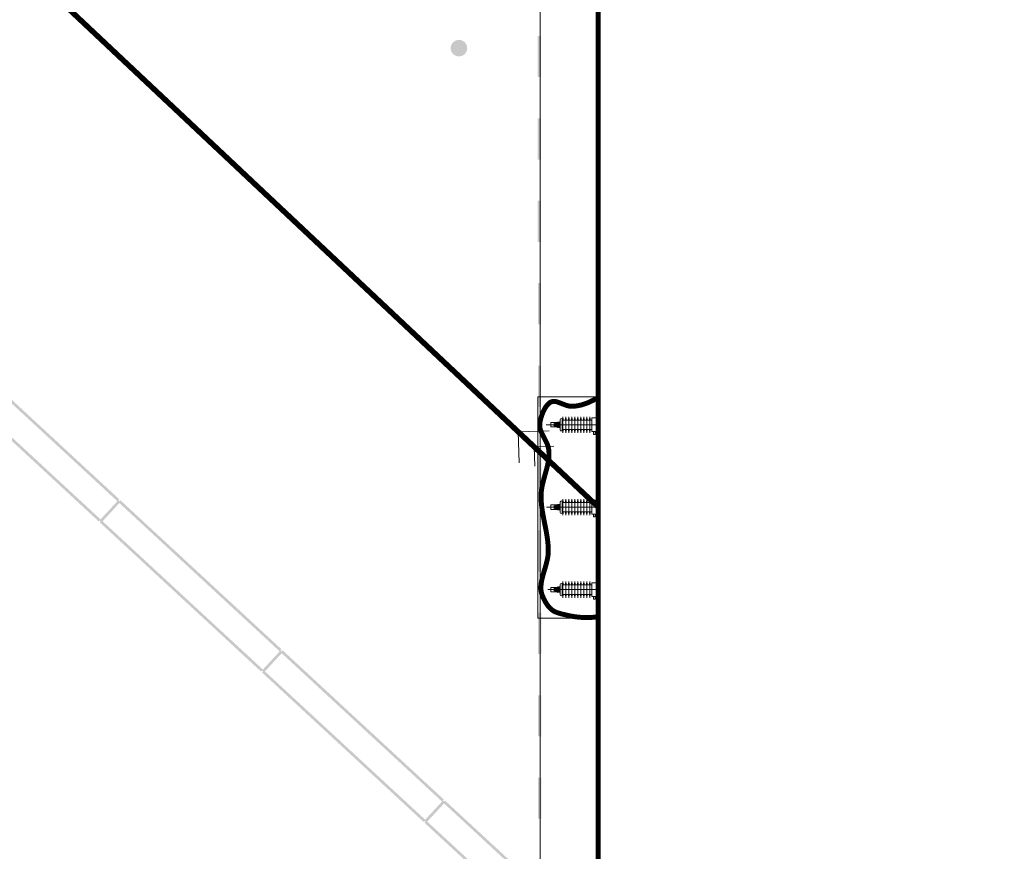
# Model space of a CAD drawing. Header units: millimetres. Extents: x 0 to 420, y 0 to 297.
# Tile 5 of 43: x 36 to 72, y 173 to 204. Entities that reach past the tile are written whole.
import ezdxf

# ---------------------------------------------------------------- set-up
doc = ezdxf.new("R2010")
doc.units = ezdxf.units.MM
for name, pattern in [('K5LT32769', [0]), ('K5LT32772', [0]), ('K5LT_AXLED', [15.063659, 10.563659, -1.5, 1.5, -1.5]), ('K5LT_THIN', [0])]:
    doc.linetypes.add(name, pattern=pattern)
for name, color, linetype, true_color in [('План ПС', 7, 'Continuous', 0x666666), ('Существующее оборудование', 7, 'Continuous', 0x7f7f7f), ('Топосъемка', 7, 'Continuous', 0x7f7f7f)]:
    doc.layers.add(name, color=color, linetype=linetype, true_color=true_color)

# ---------------------------------------------------------------- blocks, each defined once
blk = doc.blocks.new('U62')
at = {"layer": 'Существующее оборудование', "linetype": 'K5LT_THIN', "lineweight": 18}
blk.add_line((57.226, 169.515), (57.226, 229.662), dxfattribs=at)
blk = doc.blocks.new('U102')
at = {"layer": 'Существующее оборудование', "linetype": 'K5LT_THIN', "lineweight": 18}
for p, q in [((57.226, 189.905), (55.019, 189.905)), ((55.019, 189.905), (55.019, 181.842)), ((57.226, 181.842), (57.226, 189.905)), ((55.019, 181.842), (57.226, 181.842))]:
    blk.add_line(p, q, dxfattribs=at)
blk = doc.blocks.new('U103')
at = {"layer": 'Существующее оборудование', "linetype": 'K5LT_THIN', "lineweight": 18}
for p, q in [((57.226, 189.781), (57.206, 189.781)), ((57.206, 189.781), (57.206, 187.964)), ((57.226, 187.964), (57.226, 189.781)), ((57.206, 187.964), (57.226, 187.964))]:
    blk.add_line(p, q, dxfattribs=at)
blk = doc.blocks.new('U104')
at = {"layer": 'Существующее оборудование', "linetype": 'K5LT_THIN', "lineweight": 18}
for p, q in [((57.226, 186.78), (57.206, 186.78)), ((57.206, 186.78), (57.206, 184.971)), ((57.226, 184.971), (57.226, 186.78)), ((57.206, 184.971), (57.226, 184.971))]:
    blk.add_line(p, q, dxfattribs=at)
blk = doc.blocks.new('U105')
at = {"layer": 'Существующее оборудование', "linetype": 'K5LT_THIN', "lineweight": 18}
for p, q in [((57.226, 183.798), (57.206, 183.798)), ((57.206, 183.798), (57.206, 181.954)), ((57.226, 181.954), (57.226, 183.798)), ((57.206, 181.954), (57.226, 181.954))]:
    blk.add_line(p, q, dxfattribs=at)
blk = doc.blocks.new('U111')
at = {"layer": 'План ПС', "linetype": 'K5LT_THIN', "lineweight": 18}
blk.add_line((55.112, 167.053), (55.112, 231.383), dxfattribs=at)
blk = doc.blocks.new('U168')
at = {"layer": 'Топосъемка'}
blk.add_hatch(color=256, dxfattribs=at).paths.add_polyline_path([(52.258, 202.312), (52.286, 202.325), (52.313, 202.34), (52.338, 202.358), (52.362, 202.378), (52.383, 202.401), (52.401, 202.426), (52.417, 202.452), (52.431, 202.48), (52.441, 202.509), (52.448, 202.54), (52.452, 202.57), (52.453, 202.601), (52.45, 202.632), (52.445, 202.663), (52.436, 202.692), (52.424, 202.721), (52.41, 202.748), (52.392, 202.774), (52.373, 202.798), (52.35, 202.819), (52.326, 202.838), (52.3, 202.855), (52.272, 202.869), (52.243, 202.88), (52.213, 202.887), (52.182, 202.892), (52.151, 202.893), (52.121, 202.892), (52.09, 202.887), (52.06, 202.879), (52.048, 202.874), (52.019, 202.862), (51.992, 202.847), (51.967, 202.829), (51.944, 202.809), (51.923, 202.786), (51.904, 202.761), (51.888, 202.735), (51.875, 202.707), (51.865, 202.677), (51.858, 202.647), (51.854, 202.617), (51.853, 202.586), (51.855, 202.555), (51.861, 202.524), (51.87, 202.495), (51.881, 202.466), (51.896, 202.439), (51.913, 202.413), (51.933, 202.389), (51.955, 202.368), (51.98, 202.348), (52.006, 202.332), (52.034, 202.318), (52.063, 202.307), (52.093, 202.3), (52.123, 202.295), (52.154, 202.293), (52.185, 202.295), (52.216, 202.3), (52.246, 202.308)])
blk = doc.blocks.new('U266')
at = {"layer": 'Топосъемка', "linetype": 'K5LT32772', "lineweight": 20}
for p, q in [((55.443, 188.66), (54.313, 188.626)), ((54.313, 188.626), (54.347, 187.495)), ((56.862, 186.227), (54.313, 188.626)), ((54.895, 188.078), (55.602, 188.099)), ((54.917, 187.371), (54.895, 188.078))]:
    blk.add_line(p, q, dxfattribs=at)

msp = doc.modelspace()

# ---------------------------------------------------------------- hatches: boundary and pattern name
at = {"layer": 'Топосъемка'}
for points in [[(55.142795, 203.038718), (55.022779, 203.038684), (55.023143, 201.538684), (55.143139, 201.538711)], [(55.143504, 200.038711), (55.023507, 200.038684), (55.023872, 198.538683), (55.143868, 198.538711)], [(55.144225, 197.038729), (55.02421, 197.038695), (55.024574, 195.538695), (55.14457, 195.538722)], [(55.144935, 194.038722), (55.024938, 194.038695), (55.025302, 192.538695), (55.145298, 192.538722)], [(33.20211, 190.836451), (33.168163, 190.799738), (35.391544, 188.742756), (37.487928, 186.803264), (39.040498, 185.366924), (39.108405, 185.44031), (37.555847, 186.876676), (35.459462, 188.816168), (33.272775, 190.839197), (33.883957, 191.499837), (36.070633, 189.476782), (38.167055, 187.537304), (39.719606, 186.100958), (39.787505, 186.174363), (38.234947, 187.610728), (36.13857, 189.550202), (33.915182, 191.607203), (33.881217, 191.570484), (33.844516, 191.604455), (33.165416, 190.870404)], [(55.145663, 191.038722), (55.025648, 191.038687), (55.026012, 189.538687), (55.146008, 189.538714)], [(55.146373, 188.038714), (55.026376, 188.038687), (55.02674, 186.538688), (55.146736, 186.538714)], [(39.111145, 185.369664), (39.077199, 185.332952), (41.300598, 183.275975), (43.396983, 181.336484), (44.949541, 179.900119), (45.01744, 179.973524), (43.464901, 181.409896), (41.368505, 183.349363), (39.18181, 185.372411), (39.793, 186.033032), (41.979706, 184.010009), (44.076091, 182.070518), (45.628641, 180.63417), (45.696541, 180.707576), (44.144009, 182.14393), (42.047606, 184.083415), (39.824217, 186.140417), (39.790252, 186.103698), (39.753559, 186.137651), (39.074452, 185.403617)], [(55.147101, 185.038714), (55.027085, 185.03868), (55.02745, 183.53868), (55.147438, 183.538726)], [(55.147803, 182.038725), (55.027806, 182.038698), (55.028171, 180.538699), (55.148167, 180.538725)], [(45.020206, 179.902866), (44.986235, 179.866166), (47.209641, 177.809171), (49.306019, 175.869698), (50.858577, 174.433332), (50.926495, 174.506745), (49.373944, 175.943092), (47.27754, 177.882576), (45.090846, 179.905625), (45.702055, 180.566253), (47.888742, 178.543223), (49.985127, 176.603731), (51.537677, 175.167385), (51.605602, 175.240778), (50.053045, 176.677143), (47.956641, 178.616629), (45.73326, 180.673611), (45.699307, 180.636918), (45.662595, 180.670864), (44.983487, 179.936831)], [(55.148513, 179.038718), (55.028516, 179.038692), (55.02888, 177.538692), (55.148876, 177.538718)], [(55.149241, 176.038719), (55.029244, 176.038692), (55.02959, 174.538684), (55.149605, 174.538718)], [(56.562309, 169.15649), (56.689947, 168.999764), (56.767483, 169.062911), (56.63539, 169.225105), (55.28298, 170.476305), (53.186595, 172.415797), (50.999889, 174.43882), (51.611089, 175.099467), (53.797778, 173.076437), (55.894162, 171.136945), (57.269883, 169.864196), (57.293174, 169.842638), (57.313207, 169.818029), (57.465331, 169.631225), (57.542886, 169.69438), (57.390761, 169.881183), (57.366257, 169.911253), (57.337782, 169.937601), (55.96208, 171.210357), (53.865703, 173.14983), (51.642295, 175.206825), (51.608342, 175.170132), (51.57163, 175.204078), (50.892523, 174.470044), (50.929242, 174.43608), (50.89527, 174.399379), (53.118677, 172.342385), (55.215061, 170.402892)]]:
    msp.add_hatch(color=256, dxfattribs=at).paths.add_polyline_path(points)

# ---------------------------------------------------------------- linework, layer by layer
at = {"layer": 'Существующее оборудование', "linetype": 'K5LT_THIN', "lineweight": 18}
for p, q in [((57.205862, 189.304858), (57.175862, 189.304858)), ((57.175862, 189.304858), (57.175862, 188.464858)), ((57.225862, 188.464858), (57.225862, 189.304858)), ((55.501594, 188.963273), (55.501594, 188.803273)), ((55.501594, 188.963273), (55.671594, 188.963273)), ((55.622178, 188.963273), (55.769979, 188.963273)), ((55.671594, 188.963273), (55.671594, 188.803273)), ((55.769979, 188.969281), (55.769979, 188.797265)), ((55.836594, 188.979281), (55.779979, 188.979281)), ((55.803286, 188.979281), (55.803286, 188.787265)), ((55.836594, 189.070797), (55.836594, 188.695749)), ((55.836594, 188.787265), (55.836594, 188.979281)), ((55.913926, 189.070797), (55.913926, 188.695749)), ((55.913926, 189.056761), (55.918596, 189.056761)), ((55.928549, 189.065799), (55.939348, 189.177544)), ((55.939348, 189.177544), (55.939348, 188.589002)), ((55.950146, 189.065799), (55.939348, 189.177544)), ((55.9601, 189.056761), (55.993856, 189.056761)), ((55.993856, 189.056761), (56.027612, 189.056761)), ((56.037566, 189.065799), (56.048364, 189.177544)), ((56.048364, 189.177544), (56.048364, 188.589002)), ((56.059163, 189.065799), (56.048364, 189.177544)), ((56.069116, 189.056761), (56.102873, 189.056761)), ((56.069116, 189.056761), (56.102873, 189.056761)), ((56.102873, 189.056761), (56.136629, 189.056761)), ((56.146583, 189.065799), (56.157381, 189.177544)), ((56.157381, 189.177544), (56.157381, 188.589002)), ((56.16818, 189.065799), (56.157381, 189.177544)), ((56.178133, 189.056761), (56.21189, 189.056761)), ((56.21189, 189.056761), (56.245646, 189.056761)), ((56.2556, 189.065799), (56.266398, 189.177544)), ((56.266398, 189.177544), (56.266398, 188.589002)), ((56.277196, 189.065799), (56.266398, 189.177544)), ((56.28715, 189.056761), (56.320906, 189.056761)), ((56.320906, 189.056761), (56.354663, 189.056761)), ((56.364616, 189.065799), (56.375415, 189.177544)), ((56.375415, 189.177544), (56.375415, 188.589002)), ((56.386213, 189.065799), (56.375415, 189.177544)), ((56.396167, 189.056761), (56.429923, 189.056761)), ((56.429923, 189.056761), (56.463679, 189.056761)), ((56.473633, 189.065799), (56.484431, 189.177544)), ((56.484431, 189.177544), (56.484431, 188.589002)), ((56.49523, 189.065799), (56.484431, 189.177544)), ((56.505183, 189.056761), (56.53894, 189.056761)), ((56.53894, 189.056761), (56.572696, 189.056761)), ((56.58265, 189.065799), (56.593448, 189.177544)), ((56.593448, 189.177544), (56.593448, 188.589002)), ((56.604247, 189.065799), (56.593448, 189.177544)), ((56.6142, 189.056761), (56.647957, 189.056761)), ((56.647957, 189.056761), (56.681713, 189.056761)), ((56.691667, 189.065799), (56.702465, 189.177544)), ((56.702465, 189.177544), (56.702465, 188.589002)), ((56.713263, 189.065799), (56.702465, 189.177544)), ((56.723217, 189.056761), (56.756973, 189.056761)), ((56.756973, 189.056761), (56.79073, 189.056761)), ((56.800683, 189.065799), (56.811482, 189.177544)), ((56.811482, 189.177544), (56.811482, 188.589002)), ((56.82228, 189.065799), (56.811482, 189.177544)), ((56.832234, 189.056761), (56.86599, 189.056761)), ((56.86599, 189.056761), (56.899746, 189.056761)), ((56.9097, 189.065799), (56.920498, 189.177544)), ((56.920498, 189.177544), (56.920498, 188.589002)), ((56.920498, 189.177544), (56.920498, 188.589002)), ((56.931297, 189.065799), (56.920498, 189.177544)), ((56.94125, 189.056761), (56.985909, 189.056761)), ((57.175862, 189.134858), (56.985862, 189.134858)), ((56.985862, 189.134858), (56.985862, 188.634858)), ((57.175862, 188.634858), (57.175862, 189.134858)), ((57.225862, 189.084858), (57.225862, 188.684858)), ((55.501594, 188.803273), (55.671594, 188.803273)), ((55.622178, 188.803273), (55.769979, 188.803273)), ((55.779979, 188.787265), (55.836594, 188.787265)), ((55.913926, 188.709785), (55.918596, 188.709785)), ((55.928549, 188.700747), (55.939348, 188.589002)), ((55.950146, 188.700747), (55.939348, 188.589002)), ((55.9601, 188.709785), (55.993856, 188.709785)), ((55.993856, 188.709785), (56.027612, 188.709785)), ((56.037566, 188.700747), (56.048364, 188.589002)), ((56.059163, 188.700747), (56.048364, 188.589002)), ((56.069116, 188.709785), (56.102873, 188.709785)), ((56.069116, 188.709785), (56.102873, 188.709785)), ((56.102873, 188.709785), (56.136629, 188.709785)), ((56.146583, 188.700747), (56.157381, 188.589002)), ((56.16818, 188.700747), (56.157381, 188.589002)), ((56.178133, 188.709785), (56.21189, 188.709785)), ((56.21189, 188.709785), (56.245646, 188.709785)), ((56.2556, 188.700747), (56.266398, 188.589002)), ((56.277196, 188.700747), (56.266398, 188.589002)), ((56.28715, 188.709785), (56.320906, 188.709785)), ((56.320906, 188.709785), (56.354663, 188.709785)), ((56.364616, 188.700747), (56.375415, 188.589002)), ((56.386213, 188.700747), (56.375415, 188.589002)), ((56.396167, 188.709785), (56.429923, 188.709785)), ((56.429923, 188.709785), (56.463679, 188.709785)), ((56.473633, 188.700747), (56.484431, 188.589002)), ((56.49523, 188.700747), (56.484431, 188.589002)), ((56.505183, 188.709785), (56.53894, 188.709785)), ((56.53894, 188.709785), (56.572696, 188.709785)), ((56.58265, 188.700747), (56.593448, 188.589002)), ((56.604247, 188.700747), (56.593448, 188.589002)), ((56.6142, 188.709785), (56.647957, 188.709785)), ((56.647957, 188.709785), (56.681713, 188.709785)), ((56.691667, 188.700747), (56.702465, 188.589002)), ((56.713263, 188.700747), (56.702465, 188.589002)), ((56.723217, 188.709785), (56.756973, 188.709785)), ((56.756973, 188.709785), (56.79073, 188.709785)), ((56.800683, 188.700747), (56.811482, 188.589002)), ((56.82228, 188.700747), (56.811482, 188.589002)), ((56.832234, 188.709785), (56.86599, 188.709785)), ((56.86599, 188.709785), (56.899746, 188.709785)), ((56.9097, 188.700747), (56.920498, 188.589002)), ((56.931297, 188.700747), (56.920498, 188.589002)), ((56.94125, 188.709785), (56.986117, 188.709785)), ((56.985862, 188.634858), (57.175862, 188.634858)), ((57.115862, 188.634858), (57.045862, 188.634858)), ((57.045862, 188.634858), (57.045862, 188.542858)), ((57.053862, 188.534858), (57.107862, 188.534858)), ((57.115862, 188.542858), (57.115862, 188.634858)), ((57.175862, 188.464858), (57.205862, 188.464858)), ((55.836594, 186.070797), (55.836594, 185.695749)), ((55.913926, 186.070797), (55.913926, 185.695749)), ((55.913926, 186.056761), (55.918596, 186.056761)), ((55.928549, 186.065799), (55.939348, 186.177544)), ((55.939348, 186.177544), (55.939348, 185.589002)), ((55.950146, 186.065799), (55.939348, 186.177544)), ((55.9601, 186.056761), (55.993856, 186.056761)), ((55.993856, 186.056761), (56.027612, 186.056761)), ((56.037566, 186.065799), (56.048364, 186.177544)), ((56.048364, 186.177544), (56.048364, 185.589002)), ((56.059163, 186.065799), (56.048364, 186.177544)), ((56.069116, 186.056761), (56.102873, 186.056761)), ((56.069116, 186.056761), (56.102873, 186.056761)), ((56.102873, 186.056761), (56.136629, 186.056761)), ((56.146583, 186.065799), (56.157381, 186.177544)), ((56.157381, 186.177544), (56.157381, 185.589002)), ((56.16818, 186.065799), (56.157381, 186.177544)), ((56.178133, 186.056761), (56.21189, 186.056761)), ((56.21189, 186.056761), (56.245646, 186.056761)), ((56.2556, 186.065799), (56.266398, 186.177544)), ((56.266398, 186.177544), (56.266398, 185.589002)), ((56.277196, 186.065799), (56.266398, 186.177544)), ((56.28715, 186.056761), (56.320906, 186.056761)), ((56.320906, 186.056761), (56.354663, 186.056761)), ((56.364616, 186.065799), (56.375415, 186.177544)), ((56.375415, 186.177544), (56.375415, 185.589002)), ((56.386213, 186.065799), (56.375415, 186.177544)), ((56.396167, 186.056761), (56.429923, 186.056761)), ((56.429923, 186.056761), (56.463679, 186.056761)), ((56.473633, 186.065799), (56.484431, 186.177544)), ((56.484431, 186.177544), (56.484431, 185.589002)), ((56.49523, 186.065799), (56.484431, 186.177544)), ((56.505183, 186.056761), (56.53894, 186.056761)), ((56.53894, 186.056761), (56.572696, 186.056761)), ((56.58265, 186.065799), (56.593448, 186.177544)), ((56.593448, 186.177544), (56.593448, 185.589002)), ((56.604247, 186.065799), (56.593448, 186.177544)), ((56.6142, 186.056761), (56.647957, 186.056761)), ((56.647957, 186.056761), (56.681713, 186.056761)), ((56.691667, 186.065799), (56.702465, 186.177544)), ((56.702465, 186.177544), (56.702465, 185.589002)), ((56.713263, 186.065799), (56.702465, 186.177544)), ((56.723217, 186.056761), (56.756973, 186.056761)), ((56.756973, 186.056761), (56.79073, 186.056761)), ((56.800683, 186.065799), (56.811482, 186.177544)), ((56.811482, 186.177544), (56.811482, 185.589002)), ((56.82228, 186.065799), (56.811482, 186.177544)), ((56.832234, 186.056761), (56.86599, 186.056761)), ((56.86599, 186.056761), (56.899746, 186.056761)), ((56.9097, 186.065799), (56.920498, 186.177544)), ((56.920498, 186.177544), (56.920498, 185.589002)), ((56.920498, 186.177544), (56.920498, 185.589002)), ((56.931297, 186.065799), (56.920498, 186.177544)), ((56.94125, 186.056761), (56.985909, 186.056761)), ((57.175862, 186.134858), (56.985862, 186.134858)), ((56.985862, 186.134858), (56.985862, 185.634858)), ((57.205862, 186.304858), (57.175862, 186.304858)), ((57.175862, 186.304858), (57.175862, 185.464858)), ((57.175862, 185.634858), (57.175862, 186.134858)), ((57.225862, 185.464858), (57.225862, 186.304858)), ((57.225862, 186.084858), (57.225862, 185.684858)), ((55.501594, 185.963273), (55.501594, 185.803273)), ((55.501594, 185.963273), (55.671594, 185.963273)), ((55.501594, 185.803273), (55.671594, 185.803273)), ((55.622178, 185.963273), (55.769979, 185.963273)), ((55.622178, 185.803273), (55.769979, 185.803273)), ((55.671594, 185.963273), (55.671594, 185.803273)), ((55.769979, 185.969281), (55.769979, 185.797265)), ((55.836594, 185.979281), (55.779979, 185.979281)), ((55.779979, 185.787265), (55.836594, 185.787265)), ((55.803286, 185.979281), (55.803286, 185.787265)), ((55.836594, 185.787265), (55.836594, 185.979281)), ((55.913926, 185.709785), (55.918596, 185.709785)), ((55.928549, 185.700747), (55.939348, 185.589002)), ((55.950146, 185.700747), (55.939348, 185.589002)), ((55.9601, 185.709785), (55.993856, 185.709785)), ((55.993856, 185.709785), (56.027612, 185.709785)), ((56.037566, 185.700747), (56.048364, 185.589002)), ((56.059163, 185.700747), (56.048364, 185.589002)), ((56.069116, 185.709785), (56.102873, 185.709785)), ((56.069116, 185.709785), (56.102873, 185.709785)), ((56.102873, 185.709785), (56.136629, 185.709785)), ((56.146583, 185.700747), (56.157381, 185.589002)), ((56.16818, 185.700747), (56.157381, 185.589002)), ((56.178133, 185.709785), (56.21189, 185.709785)), ((56.21189, 185.709785), (56.245646, 185.709785)), ((56.2556, 185.700747), (56.266398, 185.589002)), ((56.277196, 185.700747), (56.266398, 185.589002)), ((56.28715, 185.709785), (56.320906, 185.709785)), ((56.320906, 185.709785), (56.354663, 185.709785)), ((56.364616, 185.700747), (56.375415, 185.589002)), ((56.386213, 185.700747), (56.375415, 185.589002)), ((56.396167, 185.709785), (56.429923, 185.709785)), ((56.429923, 185.709785), (56.463679, 185.709785)), ((56.473633, 185.700747), (56.484431, 185.589002)), ((56.49523, 185.700747), (56.484431, 185.589002)), ((56.505183, 185.709785), (56.53894, 185.709785)), ((56.53894, 185.709785), (56.572696, 185.709785)), ((56.58265, 185.700747), (56.593448, 185.589002)), ((56.604247, 185.700747), (56.593448, 185.589002)), ((56.6142, 185.709785), (56.647957, 185.709785)), ((56.647957, 185.709785), (56.681713, 185.709785)), ((56.691667, 185.700747), (56.702465, 185.589002)), ((56.713263, 185.700747), (56.702465, 185.589002)), ((56.723217, 185.709785), (56.756973, 185.709785)), ((56.756973, 185.709785), (56.79073, 185.709785)), ((56.800683, 185.700747), (56.811482, 185.589002)), ((56.82228, 185.700747), (56.811482, 185.589002)), ((56.832234, 185.709785), (56.86599, 185.709785)), ((56.86599, 185.709785), (56.899746, 185.709785)), ((56.9097, 185.700747), (56.920498, 185.589002)), ((56.931297, 185.700747), (56.920498, 185.589002)), ((56.94125, 185.709785), (56.986117, 185.709785)), ((56.985862, 185.634858), (57.175862, 185.634858)), ((57.115862, 185.634858), (57.045862, 185.634858)), ((57.045862, 185.634858), (57.045862, 185.542858)), ((57.053862, 185.534858), (57.107862, 185.534858)), ((57.115862, 185.542858), (57.115862, 185.634858)), ((57.175862, 185.464858), (57.205862, 185.464858)), ((55.928549, 183.065799), (55.939348, 183.177544)), ((55.939348, 183.177544), (55.939348, 182.589002)), ((55.950146, 183.065799), (55.939348, 183.177544)), ((56.037566, 183.065799), (56.048364, 183.177544)), ((56.048364, 183.177544), (56.048364, 182.589002)), ((56.059163, 183.065799), (56.048364, 183.177544)), ((56.146583, 183.065799), (56.157381, 183.177544)), ((56.157381, 183.177544), (56.157381, 182.589002)), ((56.16818, 183.065799), (56.157381, 183.177544)), ((56.2556, 183.065799), (56.266398, 183.177544)), ((56.266398, 183.177544), (56.266398, 182.589002)), ((56.277196, 183.065799), (56.266398, 183.177544)), ((56.364616, 183.065799), (56.375415, 183.177544)), ((56.375415, 183.177544), (56.375415, 182.589002)), ((56.386213, 183.065799), (56.375415, 183.177544)), ((56.473633, 183.065799), (56.484431, 183.177544)), ((56.484431, 183.177544), (56.484431, 182.589002)), ((56.49523, 183.065799), (56.484431, 183.177544)), ((56.58265, 183.065799), (56.593448, 183.177544)), ((56.593448, 183.177544), (56.593448, 182.589002)), ((56.604247, 183.065799), (56.593448, 183.177544)), ((56.691667, 183.065799), (56.702465, 183.177544)), ((56.702465, 183.177544), (56.702465, 182.589002)), ((56.713263, 183.065799), (56.702465, 183.177544)), ((56.800683, 183.065799), (56.811482, 183.177544)), ((56.811482, 183.177544), (56.811482, 182.589002)), ((56.82228, 183.065799), (56.811482, 183.177544)), ((56.9097, 183.065799), (56.920498, 183.177544)), ((56.920498, 183.177544), (56.920498, 182.589002)), ((56.920498, 183.177544), (56.920498, 182.589002)), ((56.931297, 183.065799), (56.920498, 183.177544)), ((57.205862, 183.304858), (57.175862, 183.304858)), ((57.175862, 183.304858), (57.175862, 182.464858)), ((57.225862, 182.464858), (57.225862, 183.304858)), ((55.501594, 182.963273), (55.501594, 182.803273)), ((55.501594, 182.963273), (55.671594, 182.963273)), ((55.501594, 182.803273), (55.671594, 182.803273)), ((55.622178, 182.963273), (55.769979, 182.963273)), ((55.622178, 182.803273), (55.769979, 182.803273)), ((55.671594, 182.963273), (55.671594, 182.803273)), ((55.769979, 182.969281), (55.769979, 182.797265)), ((55.836594, 182.979281), (55.779979, 182.979281)), ((55.779979, 182.787265), (55.836594, 182.787265)), ((55.803286, 182.979281), (55.803286, 182.787265)), ((55.836594, 183.070797), (55.836594, 182.695749)), ((55.836594, 182.787265), (55.836594, 182.979281)), ((55.913926, 183.070797), (55.913926, 182.695749)), ((55.913926, 183.056761), (55.918596, 183.056761)), ((55.9601, 183.056761), (55.993856, 183.056761)), ((55.993856, 183.056761), (56.027612, 183.056761)), ((56.069116, 183.056761), (56.102873, 183.056761)), ((56.069116, 183.056761), (56.102873, 183.056761)), ((56.102873, 183.056761), (56.136629, 183.056761)), ((56.178133, 183.056761), (56.21189, 183.056761)), ((56.21189, 183.056761), (56.245646, 183.056761)), ((56.28715, 183.056761), (56.320906, 183.056761)), ((56.320906, 183.056761), (56.354663, 183.056761)), ((56.396167, 183.056761), (56.429923, 183.056761)), ((56.429923, 183.056761), (56.463679, 183.056761)), ((56.505183, 183.056761), (56.53894, 183.056761)), ((56.53894, 183.056761), (56.572696, 183.056761)), ((56.6142, 183.056761), (56.647957, 183.056761)), ((56.647957, 183.056761), (56.681713, 183.056761)), ((56.723217, 183.056761), (56.756973, 183.056761)), ((56.756973, 183.056761), (56.79073, 183.056761)), ((56.832234, 183.056761), (56.86599, 183.056761)), ((56.86599, 183.056761), (56.899746, 183.056761)), ((56.94125, 183.056761), (56.985909, 183.056761)), ((57.175862, 183.134858), (56.985862, 183.134858)), ((56.985862, 183.134858), (56.985862, 182.634858)), ((57.175862, 182.634858), (57.175862, 183.134858)), ((57.225862, 183.084858), (57.225862, 182.684858)), ((55.913926, 182.709785), (55.918596, 182.709785)), ((55.928549, 182.700747), (55.939348, 182.589002)), ((55.950146, 182.700747), (55.939348, 182.589002)), ((55.9601, 182.709785), (55.993856, 182.709785)), ((55.993856, 182.709785), (56.027612, 182.709785)), ((56.037566, 182.700747), (56.048364, 182.589002)), ((56.059163, 182.700747), (56.048364, 182.589002)), ((56.069116, 182.709785), (56.102873, 182.709785)), ((56.069116, 182.709785), (56.102873, 182.709785)), ((56.102873, 182.709785), (56.136629, 182.709785)), ((56.146583, 182.700747), (56.157381, 182.589002)), ((56.16818, 182.700747), (56.157381, 182.589002)), ((56.178133, 182.709785), (56.21189, 182.709785)), ((56.21189, 182.709785), (56.245646, 182.709785)), ((56.2556, 182.700747), (56.266398, 182.589002)), ((56.277196, 182.700747), (56.266398, 182.589002)), ((56.28715, 182.709785), (56.320906, 182.709785)), ((56.320906, 182.709785), (56.354663, 182.709785)), ((56.364616, 182.700747), (56.375415, 182.589002)), ((56.386213, 182.700747), (56.375415, 182.589002)), ((56.396167, 182.709785), (56.429923, 182.709785)), ((56.429923, 182.709785), (56.463679, 182.709785)), ((56.473633, 182.700747), (56.484431, 182.589002)), ((56.49523, 182.700747), (56.484431, 182.589002)), ((56.505183, 182.709785), (56.53894, 182.709785)), ((56.53894, 182.709785), (56.572696, 182.709785)), ((56.58265, 182.700747), (56.593448, 182.589002)), ((56.604247, 182.700747), (56.593448, 182.589002)), ((56.6142, 182.709785), (56.647957, 182.709785)), ((56.647957, 182.709785), (56.681713, 182.709785)), ((56.691667, 182.700747), (56.702465, 182.589002)), ((56.713263, 182.700747), (56.702465, 182.589002)), ((56.723217, 182.709785), (56.756973, 182.709785)), ((56.756973, 182.709785), (56.79073, 182.709785)), ((56.800683, 182.700747), (56.811482, 182.589002)), ((56.82228, 182.700747), (56.811482, 182.589002)), ((56.832234, 182.709785), (56.86599, 182.709785)), ((56.86599, 182.709785), (56.899746, 182.709785)), ((56.9097, 182.700747), (56.920498, 182.589002)), ((56.931297, 182.700747), (56.920498, 182.589002)), ((56.94125, 182.709785), (56.986117, 182.709785)), ((56.985862, 182.634858), (57.175862, 182.634858)), ((57.115862, 182.634858), (57.045862, 182.634858)), ((57.045862, 182.634858), (57.045862, 182.542858)), ((57.053862, 182.534858), (57.107862, 182.534858)), ((57.115862, 182.542858), (57.115862, 182.634858)), ((57.175862, 182.464858), (57.205862, 182.464858))]:
    msp.add_line(p, q, dxfattribs=at)
at = {"layer": 'Существующее оборудование', "linetype": 'K5LT_AXLED', "lineweight": 18}
for p, q in [((57.23123, 188.881142), (55.329506, 188.883485)), ((57.225862, 185.884858), (55.334983, 185.884858)), ((57.226629, 182.88195), (55.383175, 182.884293))]:
    msp.add_line(p, q, dxfattribs=at)
at = {"layer": 'Существующее оборудование', "linetype": 'K5LT_THIN', "const_width": 0.18}
for points in [[(57.225862, 181.89419), (57.124168, 181.882399), (57.023207, 181.873762), (56.922976, 181.868276), (56.823472, 181.865939), (56.724693, 181.866746), (56.626635, 181.870695), (56.529295, 181.877783), (56.432671, 181.888007), (56.33676, 181.901364), (56.241558, 181.917851), (56.147063, 181.937466), (56.107173, 181.946734), (56.054887, 181.958931), (55.977608, 181.976524), (55.863974, 182.004153), (55.781919, 182.027694), (55.719243, 182.049191), (55.666544, 182.070676), (55.620743, 182.092797), (55.58035, 182.115858), (55.544501, 182.140032), (55.534634, 182.14745), (55.501906, 182.174578), (55.46912, 182.205701), (55.436222, 182.241084), (55.403148, 182.281061), (55.369828, 182.326047), (55.336205, 182.376526), (55.302314, 182.432924), (55.268517, 182.495106), (55.235982, 182.561051), (55.206739, 182.6259), (55.188292, 182.669775), (55.172763, 182.712021), (55.159933, 182.755986), (55.149839, 182.801809), (55.142528, 182.849658), (55.138056, 182.899738), (55.136493, 182.952307), (55.137931, 183.007693), (55.142491, 183.066332), (55.150338, 183.128819), (55.161709, 183.196009), (55.176972, 183.269215), (55.196748, 183.350657), (55.222259, 183.444707), (55.256712, 183.562835), (55.305637, 183.728014), (55.343184, 183.864656), (55.366388, 183.961898), (55.382684, 184.044025), (55.394009, 184.117395), (55.401183, 184.184671), (55.404653, 184.247299), (55.404832, 184.254367), (55.405315, 184.334507), (55.402828, 184.423963), (55.397098, 184.517965), (55.387923, 184.617567), (55.375008, 184.724334), (55.357873, 184.840789), (55.335646, 184.971529), (55.306362, 185.126899), (55.26614, 185.328605), (55.21554, 185.589842), (55.188406, 185.749196), (55.169966, 185.877988), (55.157048, 185.991774), (55.148556, 186.095887), (55.143938, 186.192995), (55.142863, 186.284685), (55.144199, 186.34911), (55.148134, 186.416846), (55.155386, 186.488193), (55.166174, 186.563974), (55.18083, 186.64542), (55.199893, 186.734534), (55.224358, 186.835024), (55.25653, 186.955479), (55.300168, 187.111146), (55.3503, 187.295442), (55.379158, 187.414511), (55.399113, 187.510835), (55.413409, 187.595765), (55.423183, 187.67326), (55.429014, 187.745319), (55.431248, 187.813134), (55.430111, 187.877486), (55.425765, 187.938929), (55.418329, 187.997868), (55.414651, 188.020019), (55.40812, 188.051757), (55.397112, 188.093171), (55.381659, 188.139978), (55.361829, 188.190699), (55.336748, 188.247053), (55.304571, 188.312667), (55.259677, 188.398656), (55.195177, 188.522758), (55.160854, 188.595496), (55.137241, 188.652768), (55.11989, 188.702878), (55.107393, 188.748446), (55.099059, 188.790745), (55.094483, 188.830522), (55.093404, 188.868263), (55.094068, 188.885725), (55.097215, 188.924154), (55.102911, 188.969249), (55.111318, 189.018766), (55.122813, 189.072936), (55.137825, 189.131837), (55.156742, 189.195064), (55.179626, 189.261116), (55.205811, 189.326989), (55.233997, 189.38923), (55.262988, 189.445754), (55.29211, 189.496071), (55.321073, 189.540455), (55.349768, 189.57937), (55.378162, 189.613262), (55.406247, 189.642509), (55.434026, 189.667415), (55.461505, 189.688231), (55.488688, 189.705158), (55.515581, 189.718363), (55.535648, 189.725935), (55.556658, 189.731483), (55.581787, 189.735045), (55.609129, 189.735839), (55.638964, 189.733768), (55.671682, 189.728693), (55.707854, 189.72041), (55.748388, 189.708596), (55.794889, 189.692674), (55.850789, 189.671407), (55.926792, 189.64098), (56.025511, 189.603141), (56.08809, 189.582659), (56.13725, 189.569808), (56.179741, 189.561814), (56.217755, 189.557762), (56.237908, 189.55703), (56.287945, 189.557482), (56.349396, 189.560765), (56.413684, 189.56733), (56.479106, 189.57719), (56.545771, 189.590422), (56.613799, 189.607113), (56.683335, 189.627364), (56.754547, 189.651296), (56.827638, 189.679052), (56.902849, 189.710805), (56.980482, 189.746769), (57.060911, 189.787212), (57.144621, 189.832479), (57.232252, 189.883029), (57.236833, 189.885754)], [(55.671594, 188.963273), (55.681502, 188.941026), (55.688209, 188.918779), (55.691717, 188.896531), (55.692285, 188.883193), (55.690673, 188.860946), (55.685862, 188.838699), (55.677849, 188.816451), (55.671594, 188.803273)], [(55.671594, 185.963273), (55.681502, 185.941026), (55.688209, 185.918779), (55.691717, 185.896531), (55.692285, 185.883193), (55.690673, 185.860946), (55.685862, 185.838699), (55.677849, 185.816451), (55.671594, 185.803273)], [(55.671594, 182.963273), (55.681502, 182.941026), (55.688209, 182.918779), (55.691717, 182.896531), (55.692285, 182.883193), (55.690673, 182.860946), (55.685862, 182.838699), (55.677849, 182.816451), (55.671594, 182.803273)]]:
    msp.add_lwpolyline(points, dxfattribs=at)
at = {"layer": 'Существующее оборудование', "linetype": 'K5LT_THIN', "lineweight": 18}
for centre, radius, start, end in [((55.779979, 188.969281), 0.01, 90, 180), ((55.87526, 189.070797), 0.038666, 0, 180), ((55.918596, 189.066761), 0.01, 270, 354.4804247), ((55.9601, 189.066761), 0.01, 185.5195753, 270), ((56.027612, 189.066761), 0.01, 270, 354.4804247), ((56.069116, 189.066761), 0.01, 185.5195753, 270), ((56.136629, 189.066761), 0.01, 270, 354.4804247), ((56.178133, 189.066761), 0.01, 185.5195753, 270), ((56.245646, 189.066761), 0.01, 270, 354.4804247), ((56.28715, 189.066761), 0.01, 185.5195753, 270), ((56.354663, 189.066761), 0.01, 270, 354.4804247), ((56.396167, 189.066761), 0.01, 185.5195753, 270), ((56.463679, 189.066761), 0.01, 270, 354.4804247), ((56.505183, 189.066761), 0.01, 185.5195753, 270), ((56.572696, 189.066761), 0.01, 270, 354.4804247), ((56.6142, 189.066761), 0.01, 185.5195753, 270), ((56.681713, 189.066761), 0.01, 270, 354.4804247), ((56.723217, 189.066761), 0.01, 185.5195753, 270), ((56.79073, 189.066761), 0.01, 270, 354.4804247), ((56.832234, 189.066761), 0.01, 185.5195753, 270), ((56.899746, 189.066761), 0.01, 270, 354.4804247), ((56.94125, 189.066761), 0.01, 185.5195753, 270), ((55.779979, 188.797265), 0.01, 180, 270), ((55.87526, 188.695749), 0.038666, 180, 0), ((55.918596, 188.699785), 0.01, 5.5195753, 90), ((55.9601, 188.699785), 0.01, 90, 174.4804247), ((56.027612, 188.699785), 0.01, 5.5195753, 90), ((56.069116, 188.699785), 0.01, 90, 174.4804247), ((56.136629, 188.699785), 0.01, 5.5195753, 90), ((56.178133, 188.699785), 0.01, 90, 174.4804247), ((56.245646, 188.699785), 0.01, 5.5195753, 90), ((56.28715, 188.699785), 0.01, 90, 174.4804247), ((56.354663, 188.699785), 0.01, 5.5195753, 90), ((56.396167, 188.699785), 0.01, 90, 174.4804247), ((56.463679, 188.699785), 0.01, 5.5195753, 90), ((56.505183, 188.699785), 0.01, 90, 174.4804247), ((56.572696, 188.699785), 0.01, 5.5195753, 90), ((56.6142, 188.699785), 0.01, 90, 174.4804247), ((56.681713, 188.699785), 0.01, 5.5195753, 90), ((56.723217, 188.699785), 0.01, 90, 174.4804247), ((56.79073, 188.699785), 0.01, 5.5195753, 90), ((56.832234, 188.699785), 0.01, 90, 174.4804247), ((56.899746, 188.699785), 0.01, 5.5195753, 90), ((56.94125, 188.699785), 0.01, 90, 174.4804247), ((57.053862, 188.542858), 0.008, 180, 270), ((57.107862, 188.542858), 0.008, 270, 0), ((55.87526, 186.070797), 0.038666, 0, 180), ((55.918596, 186.066761), 0.01, 270, 354.4804247), ((55.9601, 186.066761), 0.01, 185.5195753, 270), ((56.027612, 186.066761), 0.01, 270, 354.4804247), ((56.069116, 186.066761), 0.01, 185.5195753, 270), ((56.136629, 186.066761), 0.01, 270, 354.4804247), ((56.178133, 186.066761), 0.01, 185.5195753, 270), ((56.245646, 186.066761), 0.01, 270, 354.4804247), ((56.28715, 186.066761), 0.01, 185.5195753, 270), ((56.354663, 186.066761), 0.01, 270, 354.4804247), ((56.396167, 186.066761), 0.01, 185.5195753, 270), ((56.463679, 186.066761), 0.01, 270, 354.4804247), ((56.505183, 186.066761), 0.01, 185.5195753, 270), ((56.572696, 186.066761), 0.01, 270, 354.4804247), ((56.6142, 186.066761), 0.01, 185.5195753, 270), ((56.681713, 186.066761), 0.01, 270, 354.4804247), ((56.723217, 186.066761), 0.01, 185.5195753, 270), ((56.79073, 186.066761), 0.01, 270, 354.4804247), ((56.832234, 186.066761), 0.01, 185.5195753, 270), ((56.899746, 186.066761), 0.01, 270, 354.4804247), ((56.94125, 186.066761), 0.01, 185.5195753, 270), ((55.779979, 185.969281), 0.01, 90, 180), ((55.779979, 185.797265), 0.01, 180, 270), ((55.87526, 185.695749), 0.038666, 180, 0), ((55.918596, 185.699785), 0.01, 5.5195753, 90), ((55.9601, 185.699785), 0.01, 90, 174.4804247), ((56.027612, 185.699785), 0.01, 5.5195753, 90), ((56.069116, 185.699785), 0.01, 90, 174.4804247), ((56.136629, 185.699785), 0.01, 5.5195753, 90), ((56.178133, 185.699785), 0.01, 90, 174.4804247), ((56.245646, 185.699785), 0.01, 5.5195753, 90), ((56.28715, 185.699785), 0.01, 90, 174.4804247), ((56.354663, 185.699785), 0.01, 5.5195753, 90), ((56.396167, 185.699785), 0.01, 90, 174.4804247), ((56.463679, 185.699785), 0.01, 5.5195753, 90), ((56.505183, 185.699785), 0.01, 90, 174.4804247), ((56.572696, 185.699785), 0.01, 5.5195753, 90), ((56.6142, 185.699785), 0.01, 90, 174.4804247), ((56.681713, 185.699785), 0.01, 5.5195753, 90), ((56.723217, 185.699785), 0.01, 90, 174.4804247), ((56.79073, 185.699785), 0.01, 5.5195753, 90), ((56.832234, 185.699785), 0.01, 90, 174.4804247), ((56.899746, 185.699785), 0.01, 5.5195753, 90), ((56.94125, 185.699785), 0.01, 90, 174.4804247), ((57.053862, 185.542858), 0.008, 180, 270), ((57.107862, 185.542858), 0.008, 270, 0), ((55.779979, 182.969281), 0.01, 90, 180), ((55.779979, 182.797265), 0.01, 180, 270), ((55.87526, 183.070797), 0.038666, 0, 180), ((55.918596, 183.066761), 0.01, 270, 354.4804247), ((55.9601, 183.066761), 0.01, 185.5195753, 270), ((56.027612, 183.066761), 0.01, 270, 354.4804247), ((56.069116, 183.066761), 0.01, 185.5195753, 270), ((56.136629, 183.066761), 0.01, 270, 354.4804247), ((56.178133, 183.066761), 0.01, 185.5195753, 270), ((56.245646, 183.066761), 0.01, 270, 354.4804247), ((56.28715, 183.066761), 0.01, 185.5195753, 270), ((56.354663, 183.066761), 0.01, 270, 354.4804247), ((56.396167, 183.066761), 0.01, 185.5195753, 270), ((56.463679, 183.066761), 0.01, 270, 354.4804247), ((56.505183, 183.066761), 0.01, 185.5195753, 270), ((56.572696, 183.066761), 0.01, 270, 354.4804247), ((56.6142, 183.066761), 0.01, 185.5195753, 270), ((56.681713, 183.066761), 0.01, 270, 354.4804247), ((56.723217, 183.066761), 0.01, 185.5195753, 270), ((56.79073, 183.066761), 0.01, 270, 354.4804247), ((56.832234, 183.066761), 0.01, 185.5195753, 270), ((56.899746, 183.066761), 0.01, 270, 354.4804247), ((56.94125, 183.066761), 0.01, 185.5195753, 270), ((55.87526, 182.695749), 0.038666, 180, 0), ((55.918596, 182.699785), 0.01, 5.5195753, 90), ((55.9601, 182.699785), 0.01, 90, 174.4804247), ((56.027612, 182.699785), 0.01, 5.5195753, 90), ((56.069116, 182.699785), 0.01, 90, 174.4804247), ((56.136629, 182.699785), 0.01, 5.5195753, 90), ((56.178133, 182.699785), 0.01, 90, 174.4804247), ((56.245646, 182.699785), 0.01, 5.5195753, 90), ((56.28715, 182.699785), 0.01, 90, 174.4804247), ((56.354663, 182.699785), 0.01, 5.5195753, 90), ((56.396167, 182.699785), 0.01, 90, 174.4804247), ((56.463679, 182.699785), 0.01, 5.5195753, 90), ((56.505183, 182.699785), 0.01, 90, 174.4804247), ((56.572696, 182.699785), 0.01, 5.5195753, 90), ((56.6142, 182.699785), 0.01, 90, 174.4804247), ((56.681713, 182.699785), 0.01, 5.5195753, 90), ((56.723217, 182.699785), 0.01, 90, 174.4804247), ((56.79073, 182.699785), 0.01, 5.5195753, 90), ((56.832234, 182.699785), 0.01, 90, 174.4804247), ((56.899746, 182.699785), 0.01, 5.5195753, 90), ((56.94125, 182.699785), 0.01, 90, 174.4804247), ((57.053862, 182.542858), 0.008, 180, 270), ((57.107862, 182.542858), 0.008, 270, 0)]:
    msp.add_arc(centre, radius, start, end, dxfattribs=at)
at = {"layer": 'Топосъемка', "linetype": 'K5LT32769', "const_width": 0.18}
msp.add_lwpolyline([(93.796496, 229.662404), (93.796495, 169.575408), (57.225861, 169.575409), (57.225862, 229.662404)], close=True, dxfattribs=at)
at = {"layer": 'Топосъемка', "linetype": 'K5LT32772', "const_width": 0.2}
msp.add_lwpolyline([(57.225861, 185.884858), (23.752299, 217.377498)], dxfattribs=at)

# ---------------------------------------------------------------- block references
at = {"layer": 'План ПС'}
msp.add_blockref('U111', (0, 0), dxfattribs=at)
at = {"layer": 'Существующее оборудование'}
for name in ['U62', 'U102', 'U103', 'U104', 'U105']:
    msp.add_blockref(name, (0, 0), dxfattribs=at)
at = {"layer": 'Топосъемка'}
for name in ['U168', 'U266']:
    msp.add_blockref(name, (0, 0), dxfattribs=at)

doc.saveas('drawing.dxf')
